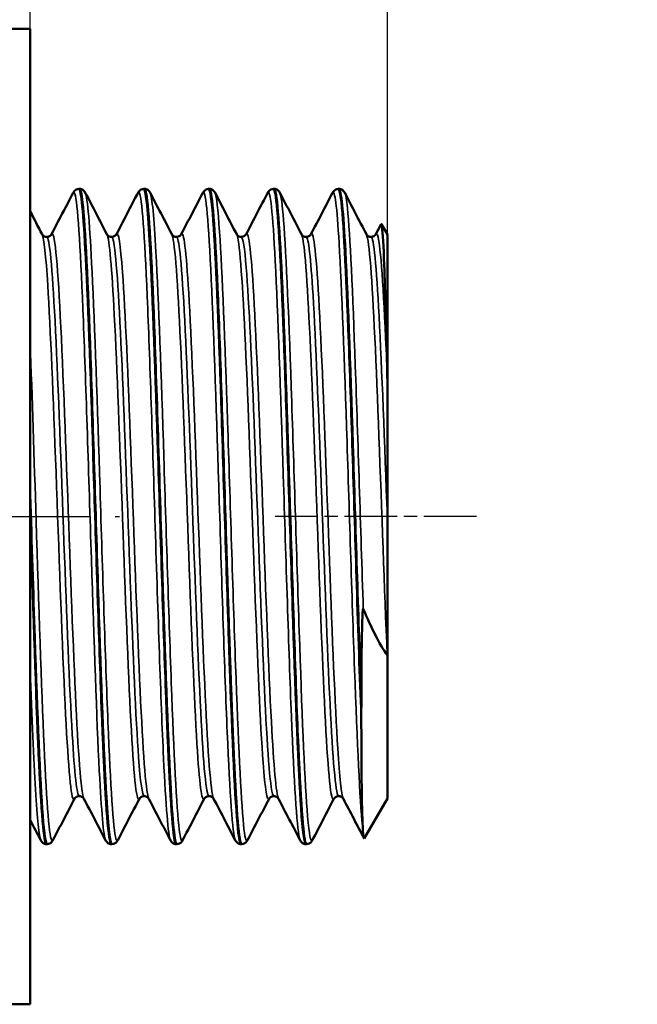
# Model space of a CAD drawing. Header units: millimetres. Extents: x -134 to 755, y -69 to 356.
# Tile 6 of 18: x 64 to 81, y 108 to 135. Entities that reach past the tile are written whole.
import ezdxf

# ---------------------------------------------------------------- set-up
doc = ezdxf.new("R2010")
doc.units = ezdxf.units.MM
doc.linetypes.add('CHAIN', pattern=[0.7087, 0.4724, -0.0591, 0.1181, -0.0591])
for name, color, linetype, lineweight in [('Видимые тонкие (ГОСТ)', 7, 'Continuous', 35), ('Видимый контур (ГОСТ)', 7, 'Continuous', 50), ('Осевая линия (ГОСТ)', 7, 'Continuous', 25), ('Размер (ГОСТ)', 7, 'Continuous', 25)]:
    doc.layers.add(name, color=color, linetype=linetype, lineweight=lineweight)
doc.styles.add('Обычный текст (ГОСТ)', font='GOST Common Italic.ttf')
doc.dimstyles.new('Обычный (ГОСТ)', dxfattribs={"dimtxt": 3.5, "dimasz": 3.5, "dimexe": 1, "dimexo": 0, "dimgap": 0.5, "dimtad": 1, "dimrnd": 1e-08, "dimtxsty": 'Обычный текст (ГОСТ)', "dimblk": 'Filled-1', "dimcen": 0.09, "dimdle": 15, "dimclrd": 256, "dimclre": 256, "dimclrt": 256, "dimazin": 2, "dimtfac": 0.714286, "dimtdec": 3, "dimtmove": 0, "dimatfit": 3, "dimfxl": 1, "dimtolj": 1, "dimlwd": 25, "dimlwe": 25, "dimarcsym": 0})

# ---------------------------------------------------------------- blocks, each defined once
blk = doc.blocks.new('Filled-1')
at = {"color": 0}
for p, q in [((0, 0), (-1, 0.1429)), ((-1, 0.1429), (-1, -0.1429)), ((-1, 0), (0, 0)), ((-1, -0.1429), (0, 0))]:
    blk.add_line(p, q, dxfattribs=at)
at = {"color": 0, "flags": 128}
blk.add_lwpolyline([(-1, -0.1429), (0, 0), (-1, 0.1429), (-1, -0.1429)], dxfattribs=at)
at = {"color": 0}
blk.add_solid([(-1, -0.1429), (0, 0), (-1, 0.1429), (-1, -0.1429)], dxfattribs=at)
blk = doc.blocks.new('*D11')
at = {"layer": 'Defpoints', "color": 0, "linetype": 'Continuous', "transparency": 16777216}
for p in [(64.263, 145.458), (64.263, 134.861), (74.263, 121.189)]:
    blk.add_point(p, dxfattribs=at)
at = {"layer": 'Размер (ГОСТ)', "linetype": 'Continuous', "lineweight": 25, "transparency": 16777216}
for p, q in [((64.263, 134.861), (64.263, 146.458)), ((74.263, 121.189), (74.263, 146.458)), ((60.763, 145.458), (57.263, 145.458)), ((64.263, 145.458), (67.763, 145.458)), ((70.763, 145.458), (67.763, 145.458)), ((74.263, 145.458), (70.763, 145.458)), ((77.763, 145.458), (81.263, 145.458))]:
    blk.add_line(p, q, dxfattribs=at)
at = {"layer": 'Размер (ГОСТ)', "linetype": 'Continuous', "lineweight": 25, "transparency": 16777216, "xscale": 3.5, "yscale": 3.5, "zscale": 3.5}
blk.add_blockref('Filled-1', (64.263, 145.458), dxfattribs=at)
at = {"layer": 'Размер (ГОСТ)', "linetype": 'Continuous', "lineweight": 25, "transparency": 16777216, "xscale": 3.5, "yscale": 3.5, "zscale": 3.5, "rotation": 180}
blk.add_blockref('Filled-1', (74.263, 145.458), dxfattribs=at)
at = {"layer": 'Размер (ГОСТ)', "linetype": 'Continuous', "lineweight": 25, "transparency": 16777216, "insert": (67.501, 149.458), "char_height": 3.5, "attachment_point": 1, "style": 'Обычный текст (ГОСТ)'}
blk.add_mtext('\\A1;10', dxfattribs=at)

msp = doc.modelspace()

# ---------------------------------------------------------------- linework, layer by layer
at = {"layer": 'Видимые тонкие (ГОСТ)'}
for points, knots in [([(70.0062, 112.1501), (70.0053, 112.1518), (70.0044, 112.1537), (70.0035, 112.1557), (69.9289, 112.3206), (69.8544, 113.4302), (69.7799, 115.1798), (69.7054, 116.9281), (69.6309, 119.2951), (69.5564, 121.6318), (69.482, 123.9668), (69.4076, 126.2446), (69.3332, 127.8414), (69.2588, 129.437), (69.1844, 130.3343), (69.11, 130.2877), (69.1061, 130.2852), (69.1021, 130.28), (69.0981, 130.2722)], [20.4814385, 20.4814385, 20.4814385, 20.4814385, 20.4908769, 20.4908769, 20.4908769, 21.2644691, 21.2644691, 21.2644691, 22.0374864, 22.0374864, 22.0374864, 22.8099529, 22.8099529, 22.8099529, 23.5818924, 23.5818924, 23.5818924, 23.6230312, 23.6230312, 23.6230312, 23.6230312]), ([(71.8223, 112.1511), (71.8148, 112.1648), (71.8074, 112.1877), (71.7999, 112.2201), (71.7258, 112.5416), (71.6517, 113.7895), (71.5775, 115.6245), (71.5013, 117.5107), (71.4251, 119.9958), (71.3489, 122.3693), (71.274, 124.7031), (71.1991, 126.9007), (71.1242, 128.3532), (71.0542, 129.7102), (70.9842, 130.4019), (70.9142, 130.2721)], [14.1982532, 14.1982532, 14.1982532, 14.1982532, 14.2757234, 14.2757234, 14.2757234, 15.0450545, 15.0450545, 15.0450545, 15.8358751, 15.8358751, 15.8358751, 16.6134343, 16.6134343, 16.6134343, 17.3398459, 17.3398459, 17.3398459, 17.3398459]), ([(73.581, 112.4375), (73.5067, 113.0366), (73.4324, 114.5422), (73.3581, 116.5433), (73.2839, 118.5438), (73.2096, 121.0166), (73.1353, 123.2873), (73.0611, 125.5573), (72.9868, 127.5993), (72.9126, 128.8566), (72.8519, 129.8856), (72.7911, 130.3794), (72.7303, 130.2697)], [8.1136712, 8.1136712, 8.1136712, 8.1136712, 8.8847016, 8.8847016, 8.8847016, 9.6554993, 9.6554993, 9.6554993, 10.42607, 10.42607, 10.42607, 11.0566605, 11.0566605, 11.0566605, 11.0566605]), ([(66.374, 112.1535), (66.3153, 112.2725), (66.2566, 112.9514), (66.198, 114.0958), (66.1238, 115.5418), (66.0497, 117.7146), (65.9756, 120.0231), (65.9007, 122.3535), (65.8259, 124.7954), (65.751, 126.673), (65.6764, 128.5443), (65.6019, 129.8334), (65.5273, 130.186), (65.5068, 130.2827), (65.4864, 130.3087), (65.4659, 130.2674)], [33.0478091, 33.0478091, 33.0478091, 33.0478091, 33.6567533, 33.6567533, 33.6567533, 34.4262596, 34.4262596, 34.4262596, 35.2030605, 35.2030605, 35.2030605, 35.9772192, 35.9772192, 35.9772192, 36.1894018, 36.1894018, 36.1894018, 36.1894018]), ([(66.7135, 112.154), (66.6966, 112.1198), (66.6797, 112.1318), (66.6628, 112.1923), (66.5885, 112.4584), (66.5142, 113.6591), (66.4399, 115.4663), (66.3656, 117.2715), (66.2914, 119.661), (66.2172, 121.9839), (66.143, 124.3042), (66.0689, 126.5315), (65.9948, 128.0601), (65.9317, 129.361), (65.8686, 130.1426), (65.8054, 130.2702)], [26.6424513, 26.6424513, 26.6424513, 26.6424513, 26.8177995, 26.8177995, 26.8177995, 27.589132, 27.589132, 27.589132, 28.3595386, 28.3595386, 28.3595386, 29.1291125, 29.1291125, 29.1291125, 29.784044, 29.784044, 29.784044, 29.784044]), ([(68.1901, 112.1516), (68.1255, 112.2815), (68.061, 113.0991), (67.9965, 114.4524), (67.9187, 116.0833), (67.8409, 118.4745), (67.7631, 120.9161), (67.6882, 123.267), (67.6133, 125.6351), (67.5385, 127.3644), (67.4637, 129.0907), (67.3889, 130.1603), (67.3142, 130.2781), (67.3035, 130.2949), (67.2928, 130.2922), (67.282, 130.2706)], [26.7646238, 26.7646238, 26.7646238, 26.7646238, 27.4345128, 27.4345128, 27.4345128, 28.2418129, 28.2418129, 28.2418129, 29.0190932, 29.0190932, 29.0190932, 29.7949699, 29.7949699, 29.7949699, 29.9062165, 29.9062165, 29.9062165, 29.9062165]), ([(68.5296, 112.1569), (68.5029, 112.1038), (68.4763, 112.1641), (68.4496, 112.3432), (68.3754, 112.8416), (68.3012, 114.2545), (68.2271, 116.1971), (68.1529, 118.1387), (68.0787, 120.5873), (68.0046, 122.8769), (67.9306, 125.1621), (67.8566, 127.2631), (67.7825, 128.6101), (67.7289, 129.5867), (67.6752, 130.1585), (67.6215, 130.267)], [20.359266, 20.359266, 20.359266, 20.359266, 20.6359071, 20.6359071, 20.6359071, 21.4059904, 21.4059904, 21.4059904, 22.1756634, 22.1756634, 22.1756634, 22.9438954, 22.9438954, 22.9438954, 23.5008586, 23.5008586, 23.5008586, 23.5008586]), ([(70.3457, 112.1584), (70.3089, 112.0878), (70.2722, 112.2316), (70.2354, 112.5953), (70.1608, 113.3334), (70.0862, 114.9684), (70.0116, 117.0506), (69.9371, 119.1313), (69.8626, 121.6344), (69.788, 123.8725), (69.7135, 126.109), (69.6391, 128.0551), (69.5646, 129.1771), (69.5223, 129.8145), (69.48, 130.1818), (69.4376, 130.2646)], [14.0760807, 14.0760807, 14.0760807, 14.0760807, 14.4576519, 14.4576519, 14.4576519, 15.2318657, 15.2318657, 15.2318657, 16.0054794, 16.0054794, 16.0054794, 16.7785173, 16.7785173, 16.7785173, 17.2176733, 17.2176733, 17.2176733, 17.2176733]), ([(72.1618, 112.1577), (72.1181, 112.0762), (72.0745, 112.298), (72.0308, 112.8222), (71.9567, 113.7121), (71.8825, 115.4634), (71.8084, 117.5998), (71.7343, 119.7357), (71.6601, 122.2323), (71.586, 124.411), (71.5097, 126.6531), (71.4334, 128.5303), (71.3572, 129.5047), (71.3227, 129.945), (71.2882, 130.1988), (71.2537, 130.2641)], [7.7928954, 7.7928954, 7.7928954, 7.7928954, 8.2461102, 8.2461102, 8.2461102, 9.0156409, 9.0156409, 9.0156409, 9.7849792, 9.7849792, 9.7849792, 10.5767162, 10.5767162, 10.5767162, 10.934488, 10.934488, 10.934488, 10.934488]), ([(73.5895, 118.6322), (73.5152, 120.8692), (73.4409, 123.361), (73.3666, 125.4273), (73.2924, 127.493), (73.2181, 129.11), (73.1438, 129.8371), (73.1192, 130.0785), (73.0945, 130.2209), (73.0698, 130.2661)], [2.853523, 2.853523, 2.853523, 2.853523, 3.6245624, 3.6245624, 3.6245624, 4.3953688, 4.3953688, 4.3953688, 4.6513027, 4.6513027, 4.6513027, 4.6513027]), ([(69.3988, 113.3143), (69.3972, 113.3175), (69.3955, 113.3211), (69.3938, 113.3251), (69.3168, 113.5094), (69.2398, 114.5734), (69.1629, 116.207), (69.0859, 117.8396), (69.009, 120.0196), (68.9321, 122.1128), (68.8552, 124.2046), (68.7783, 126.1823), (68.7014, 127.4712), (68.6312, 128.6484), (68.561, 129.237), (68.4908, 129.1075)], [20.4903755, 20.4903755, 20.4903755, 20.4903755, 20.5078768, 20.5078768, 20.5078768, 21.3068452, 21.3068452, 21.3068452, 22.1052683, 22.1052683, 22.1052683, 22.9031723, 22.9031723, 22.9031723, 23.6319681, 23.6319681, 23.6319681, 23.6319681]), ([(65.5047, 113.3178), (65.4887, 113.2852), (65.4726, 113.2894), (65.4565, 113.3319), (65.3796, 113.5356), (65.3027, 114.616), (65.2258, 116.2592), (65.1456, 117.9738), (65.0653, 120.2782), (64.9851, 122.4488), (64.908, 124.5356), (64.8308, 126.4696), (64.7537, 127.6855), (64.7014, 128.5103), (64.649, 128.9974), (64.5967, 129.1023)], [32.9166997, 32.9166997, 32.9166997, 32.9166997, 33.0835575, 33.0835575, 33.0835575, 33.8816946, 33.8816946, 33.8816946, 34.7144861, 34.7144861, 34.7144861, 35.5151187, 35.5151187, 35.5151187, 36.0582923, 36.0582923, 36.0582923, 36.0582923]), ([(65.6357, 113.3888), (65.5704, 113.3955), (65.5052, 114.0066), (65.4399, 115.1135), (65.3628, 116.4216), (65.2857, 118.4046), (65.2086, 120.4829), (65.1298, 122.607), (65.051, 124.8011), (64.9722, 126.3983), (64.8949, 127.9658), (64.8175, 128.9378), (64.7402, 129.0286), (64.736, 129.0335), (64.7318, 129.0359), (64.7276, 129.0356)], [32.9867229, 32.9867229, 32.9867229, 32.9867229, 33.6639811, 33.6639811, 33.6639811, 34.4642995, 34.4642995, 34.4642995, 35.2822096, 35.2822096, 35.2822096, 36.0848984, 36.0848984, 36.0848984, 36.1283155, 36.1283155, 36.1283155, 36.1283155]), ([(65.7666, 113.3211), (65.7404, 113.3692), (65.7141, 113.5136), (65.6878, 113.7557), (65.6107, 114.4659), (65.5335, 116.0073), (65.4564, 117.9294), (65.3795, 119.8461), (65.3026, 122.1159), (65.2257, 124.079), (65.1455, 126.1271), (65.0653, 127.8101), (64.985, 128.5994), (64.9429, 129.014), (64.9007, 129.1797), (64.8586, 129.1001)], [33.0567461, 33.0567461, 33.0567461, 33.0567461, 33.3296388, 33.3296388, 33.3296388, 34.13006, 34.13006, 34.13006, 34.9281963, 34.9281963, 34.9281963, 35.7609021, 35.7609021, 35.7609021, 36.1983387, 36.1983387, 36.1983387, 36.1983387]), ([(67.3208, 113.3144), (67.3178, 113.3085), (67.3147, 113.3039), (67.3117, 113.3007), (67.2345, 113.2195), (67.1572, 114.0284), (67.08, 115.4904), (67.0029, 116.95), (66.9258, 119.041), (66.8487, 121.1527), (66.7717, 123.2612), (66.6947, 125.3624), (66.6178, 126.844), (66.5494, 128.1589), (66.4811, 128.9705), (66.4128, 129.1071)], [26.6335144, 26.6335144, 26.6335144, 26.6335144, 26.6651508, 26.6651508, 26.6651508, 27.4666847, 27.4666847, 27.4666847, 28.2669315, 28.2669315, 28.2669315, 29.0659986, 29.0659986, 29.0659986, 29.775107, 29.775107, 29.775107, 29.775107]), ([(67.4518, 113.3933), (67.4003, 113.3976), (67.3489, 113.7671), (67.2974, 114.476), (67.22, 115.5431), (67.1426, 117.3648), (67.0651, 119.4046), (66.9878, 121.4412), (66.9105, 123.6678), (66.8332, 125.4305), (66.756, 127.1907), (66.6787, 128.4649), (66.6015, 128.8801), (66.5823, 128.9837), (66.563, 129.0334), (66.5437, 129.0314)], [26.7035376, 26.7035376, 26.7035376, 26.7035376, 27.2375495, 27.2375495, 27.2375495, 28.0413402, 28.0413402, 28.0413402, 28.843843, 28.843843, 28.843843, 29.6451663, 29.6451663, 29.6451663, 29.8451302, 29.8451302, 29.8451302, 29.8451302]), ([(67.5827, 113.3169), (67.5697, 113.3404), (67.5567, 113.3883), (67.5437, 113.461), (67.4663, 113.8928), (67.3889, 115.1964), (67.3116, 116.9886), (67.2344, 118.7777), (67.1571, 121.0296), (67.0799, 123.0846), (67.0028, 125.1364), (66.9257, 126.9645), (66.8486, 128.0351), (66.7906, 128.84), (66.7327, 129.2086), (66.6747, 129.1038)], [26.7735608, 26.7735608, 26.7735608, 26.7735608, 26.9087784, 26.9087784, 26.9087784, 27.7117079, 27.7117079, 27.7117079, 28.5132411, 28.5132411, 28.5132411, 29.3134873, 29.3134873, 29.3134873, 29.9151534, 29.9151534, 29.9151534, 29.9151534]), ([(69.1369, 113.3155), (69.0687, 113.1907), (69.0004, 113.7399), (68.9322, 114.8536), (68.8553, 116.1082), (68.7784, 118.0628), (68.7016, 120.1492), (68.6247, 122.2344), (68.5479, 124.4242), (68.4711, 126.0828), (68.3943, 127.7405), (68.3175, 128.8461), (68.2407, 129.079), (68.2368, 129.091), (68.2328, 129.1007), (68.2289, 129.108)], [20.350329, 20.350329, 20.350329, 20.350329, 21.0586821, 21.0586821, 21.0586821, 21.8565864, 21.8565864, 21.8565864, 22.6539976, 22.6539976, 22.6539976, 23.4509417, 23.4509417, 23.4509417, 23.4919217, 23.4919217, 23.4919217, 23.4919217]), ([(69.2679, 113.3949), (69.2295, 113.3948), (69.1911, 113.5961), (69.1528, 113.999), (69.0756, 114.809), (68.9985, 116.423), (68.9213, 118.3688), (68.8442, 120.3133), (68.7671, 122.5635), (68.69, 124.462), (68.613, 126.3593), (68.5359, 127.8803), (68.4589, 128.5811), (68.4259, 128.8814), (68.3929, 129.0294), (68.3598, 129.0281)], [20.4203522, 20.4203522, 20.4203522, 20.4203522, 20.8186376, 20.8186376, 20.8186376, 21.6193676, 21.6193676, 21.6193676, 22.4195766, 22.4195766, 22.4195766, 23.2192911, 23.2192911, 23.2192911, 23.5619449, 23.5619449, 23.5619449, 23.5619449]), ([(70.953, 113.3195), (70.8964, 113.217), (70.8399, 113.5643), (70.7833, 114.3309), (70.7059, 115.3787), (70.6286, 117.1957), (70.5512, 119.2479), (70.4739, 121.2984), (70.3967, 123.5562), (70.3194, 125.359), (70.2422, 127.1603), (70.165, 128.4833), (70.0877, 128.9405), (70.0735, 129.0249), (70.0592, 129.0796), (70.045, 129.1053)], [14.0671437, 14.0671437, 14.0671437, 14.0671437, 14.6545355, 14.6545355, 14.6545355, 15.4573371, 15.4573371, 15.4573371, 16.2594319, 16.2594319, 16.2594319, 17.0608475, 17.0608475, 17.0608475, 17.2087364, 17.2087364, 17.2087364, 17.2087364]), ([(71.084, 113.3929), (71.0596, 113.3906), (71.0351, 113.4709), (71.0107, 113.637), (70.933, 114.1645), (70.8554, 115.5497), (70.7777, 117.3828), (70.7002, 119.2142), (70.6226, 121.4678), (70.545, 123.4777), (70.4675, 125.4859), (70.39, 127.2237), (70.3125, 128.1786), (70.267, 128.7395), (70.2215, 129.0259), (70.1759, 129.0281)], [14.1371669, 14.1371669, 14.1371669, 14.1371669, 14.3908323, 14.3908323, 14.3908323, 15.1966978, 15.1966978, 15.1966978, 16.0018252, 16.0018252, 16.0018252, 16.8062424, 16.8062424, 16.8062424, 17.2787596, 17.2787596, 17.2787596, 17.2787596]), ([(71.2149, 113.3162), (71.1484, 113.4501), (71.0819, 114.2198), (71.0154, 115.4755), (70.938, 116.9369), (70.8606, 119.0368), (70.7831, 121.1571), (70.7058, 123.2755), (70.6284, 125.3858), (70.5511, 126.8679), (70.4738, 128.3486), (70.3965, 129.1825), (70.3193, 129.1248), (70.3151, 129.1217), (70.311, 129.1161), (70.3069, 129.108)], [14.2071901, 14.2071901, 14.2071901, 14.2071901, 14.8975888, 14.8975888, 14.8975888, 15.7011244, 15.7011244, 15.7011244, 16.5039256, 16.5039256, 16.5039256, 17.3060201, 17.3060201, 17.3060201, 17.3487828, 17.3487828, 17.3487828, 17.3487828]), ([(72.7691, 113.3224), (72.7277, 113.2439), (72.6863, 113.4027), (72.6448, 113.8027), (72.568, 114.5437), (72.4912, 116.103), (72.4145, 118.0285), (72.3377, 119.9534), (72.261, 122.2192), (72.1842, 124.1692), (72.1075, 126.1187), (72.0307, 127.7273), (71.954, 128.5291), (71.923, 128.8526), (71.8921, 129.0424), (71.8611, 129.0996)], [7.7839584, 7.7839584, 7.7839584, 7.7839584, 8.2141145, 8.2141145, 8.2141145, 9.0110247, 9.0110247, 9.0110247, 9.807712, 9.807712, 9.807712, 10.6041827, 10.6041827, 10.6041827, 10.9255511, 10.9255511, 10.9255511, 10.9255511]), ([(72.9001, 113.3878), (72.8917, 113.3871), (72.8834, 113.3964), (72.875, 113.4161), (72.798, 113.5969), (72.7209, 114.6484), (72.6439, 116.2638), (72.5669, 117.8788), (72.4899, 120.0362), (72.4129, 122.1071), (72.3359, 124.1774), (72.2589, 126.134), (72.182, 127.4069), (72.1187, 128.4536), (72.0553, 129.0266), (71.992, 129.0333)], [7.8539816, 7.8539816, 7.8539816, 7.8539816, 7.940812, 7.940812, 7.940812, 8.7402779, 8.7402779, 8.7402779, 9.539513, 9.539513, 9.539513, 10.3385238, 10.3385238, 10.3385238, 10.9955743, 10.9955743, 10.9955743, 10.9955743]), ([(73.031, 113.3204), (72.9791, 113.4246), (72.9271, 113.9056), (72.8751, 114.7208), (72.7983, 115.9251), (72.7215, 117.8431), (72.6447, 119.9183), (72.5679, 121.993), (72.4911, 124.1978), (72.4143, 125.8934), (72.3376, 127.5886), (72.2608, 128.7529), (72.1841, 129.0489), (72.1637, 129.1274), (72.1434, 129.1445), (72.123, 129.1035)], [7.9240048, 7.9240048, 7.9240048, 7.9240048, 8.4635799, 8.4635799, 8.4635799, 9.2607194, 9.2607194, 9.2607194, 10.0576295, 10.0576295, 10.0576295, 10.8543166, 10.8543166, 10.8543166, 11.0655975, 11.0655975, 11.0655975, 11.0655975]), ([(74.2592, 117.3285), (74.1822, 119.1651), (74.1053, 121.4229), (74.0283, 123.4448), (73.9514, 125.466), (73.8745, 127.2248), (73.7975, 128.2096), (73.7574, 128.7232), (73.7173, 129.0228), (73.6772, 129.1001)], [2.6289582, 2.6289582, 2.6289582, 2.6289582, 3.42761, 3.42761, 3.42761, 4.2259935, 4.2259935, 4.2259935, 4.6423658, 4.6423658, 4.6423658, 4.6423658]), ([(74.263, 121.1895), (74.1858, 123.2786), (74.1086, 125.3563), (74.0315, 126.8146), (73.957, 128.2211), (73.8826, 129.0333), (73.8081, 129.0359)], [3.1388071, 3.1388071, 3.1388071, 3.1388071, 3.9397943, 3.9397943, 3.9397943, 4.712389, 4.712389, 4.712389, 4.712389]), ([(74.259, 125.2404), (74.1821, 127.0545), (74.1051, 128.407), (74.0282, 128.9043), (73.9985, 129.0961), (73.9688, 129.1597), (73.9391, 129.101)], [3.6755641, 3.6755641, 3.6755641, 3.6755641, 4.4742158, 4.4742158, 4.4742158, 4.7824122, 4.7824122, 4.7824122, 4.7824122]), ([(64.8974, 112.151), (64.8903, 112.1368), (64.8832, 112.131), (64.8762, 112.1338), (64.8018, 112.1628), (64.7275, 113.1343), (64.6531, 114.7829), (64.5785, 116.4388), (64.5038, 118.7588), (64.4291, 121.1037), (64.3738, 122.8433), (64.3184, 124.5858), (64.263, 126.0569)], [32.9256366, 32.9256366, 32.9256366, 32.9256366, 32.9991322, 32.9991322, 32.9991322, 33.7706981, 33.7706981, 33.7706981, 34.5456686, 34.5456686, 34.5456686, 35.1205654, 35.1205654, 35.1205654, 35.1205654]), ([(64.5579, 112.1568), (64.5088, 112.255), (64.4597, 112.7383), (64.4106, 113.5708), (64.3614, 114.4058), (64.3122, 115.5792), (64.263, 116.9437)], [39.3309944, 39.3309944, 39.3309944, 39.3309944, 39.8404094, 39.8404094, 39.8404094, 40.3513147, 40.3513147, 40.3513147, 40.3513147])]:
    msp.add_open_spline(points, degree=3, knots=knots, dxfattribs=at)
at = {"layer": 'Видимый контур (ГОСТ)'}
for p, q in [((54.263, 134.8613), (64.263, 134.8613)), ((64.263, 107.5613), (64.263, 134.8613)), ((65.6272, 130.381), (65.6442, 130.381)), ((67.4433, 130.381), (67.4603, 130.381)), ((69.2594, 130.381), (69.2764, 130.381)), ((71.0755, 130.381), (71.0925, 130.381)), ((72.8916, 130.381), (72.9086, 130.381)), ((73.9391, 129.1083), (74.0858, 129.3895)), ((74.263, 129.1029), (74.0969, 129.3905)), ((74.263, 125.0576), (74.263, 129.1029)), ((74.263, 125.0576), (74.263, 121.1895)), ((74.263, 121.1895), (74.263, 117.3273)), ((74.263, 113.3197), (74.263, 117.3273)), ((74.263, 113.3197), (73.6186, 112.2037)), ((64.7192, 112.0415), (64.7361, 112.0415)), ((66.5353, 112.0415), (66.5522, 112.0415)), ((68.3514, 112.0415), (68.3683, 112.0415)), ((70.1675, 112.0415), (70.1844, 112.0415)), ((71.9836, 112.0415), (72.0005, 112.0415)), ((61.6212, 107.5613), (64.263, 107.5613))]:
    msp.add_line(p, q, dxfattribs=at)
for points, knots in [([(65.4659, 130.2725), (65.4743, 130.2886), (65.4849, 130.3072), (65.5188, 130.34), (65.534, 130.352), (65.5743, 130.3722), (65.6001, 130.3799), (65.6268, 130.381)], [0, 0, 0, 0, 0.02826109, 0.02826109, 0.042952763, 0.042952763, 0.058170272, 0.058170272, 0.058170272, 0.058170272]), ([(65.6268, 130.3792), (65.6904, 130.3757), (65.754, 129.6973), (65.8176, 128.4617), (65.8916, 127.0254), (65.9655, 124.8523), (66.0395, 122.5306), (66.1134, 120.2094), (66.1874, 117.7659), (66.2613, 115.861), (66.3371, 113.909), (66.4128, 112.5471), (66.4886, 112.1608), (66.5041, 112.0814), (66.5197, 112.0434), (66.5353, 112.0452)], [-36.1297192, -36.1297192, -36.1297192, -36.1297192, -35.4694494, -35.4694494, -35.4694494, -34.7018916, -34.7018916, -34.7018916, -33.9345239, -33.9345239, -33.9345239, -33.1481623, -33.1481623, -33.1481623, -32.9867229, -32.9867229, -32.9867229, -32.9867229]), ([(66.5526, 112.0472), (66.5002, 112.0501), (66.4478, 112.4999), (66.3954, 113.3584), (66.3214, 114.571), (66.2474, 116.5851), (66.1733, 118.8546), (66.0994, 121.1217), (66.0254, 123.6181), (65.9515, 125.6683), (65.8769, 127.7373), (65.8022, 129.3276), (65.7276, 130.0016), (65.6998, 130.2528), (65.672, 130.3757), (65.6442, 130.3737)], [26.7021338, 26.7021338, 26.7021338, 26.7021338, 27.2461079, 27.2461079, 27.2461079, 28.0144106, 28.0144106, 28.0144106, 28.781903, 28.781903, 28.781903, 29.5564561, 29.5564561, 29.5564561, 29.8451302, 29.8451302, 29.8451302, 29.8451302]), ([(65.6446, 130.381), (65.6812, 130.3794), (65.7154, 130.3654), (65.7604, 130.3348), (65.7743, 130.3192), (65.7938, 130.2935), (65.8002, 130.2826), (65.8054, 130.2725)], [0, 0, 0, 0, 0.020868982, 0.020868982, 0.040378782, 0.040378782, 0.0581412, 0.0581412, 0.0581412, 0.0581412]), ([(67.282, 130.2725), (67.2904, 130.2886), (67.301, 130.3072), (67.3349, 130.34), (67.3501, 130.352), (67.3904, 130.3722), (67.4162, 130.3799), (67.4429, 130.381)], [0, 0, 0, 0, 0.02826109, 0.02826109, 0.042952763, 0.042952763, 0.058170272, 0.058170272, 0.058170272, 0.058170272]), ([(67.4429, 130.376), (67.4977, 130.3725), (67.5525, 129.8784), (67.6073, 128.9438), (67.6817, 127.6753), (67.7561, 125.6097), (67.8305, 123.3123), (67.9048, 121.0168), (67.9792, 118.5161), (68.0535, 116.4938), (68.1278, 114.473), (68.2021, 112.9529), (68.2764, 112.3484), (68.3014, 112.145), (68.3264, 112.046), (68.3514, 112.0481)], [-29.8465339, -29.8465339, -29.8465339, -29.8465339, -29.2776674, -29.2776674, -29.2776674, -28.5055165, -28.5055165, -28.5055165, -27.7339579, -27.7339579, -27.7339579, -26.9629675, -26.9629675, -26.9629675, -26.7035376, -26.7035376, -26.7035376, -26.7035376]), ([(68.3687, 112.0444), (68.3084, 112.0484), (68.248, 112.6554), (68.1876, 113.7768), (68.1136, 115.1504), (68.0397, 117.2802), (67.9657, 119.5897), (67.8886, 121.9984), (67.8114, 124.573), (67.7343, 126.5606), (67.6596, 128.485), (67.5849, 129.8372), (67.5102, 130.2445), (67.4936, 130.3353), (67.4769, 130.3789), (67.4603, 130.377)], [20.4189485, 20.4189485, 20.4189485, 20.4189485, 21.0456992, 21.0456992, 21.0456992, 21.813373, 21.813373, 21.813373, 22.6140198, 22.6140198, 22.6140198, 23.3891668, 23.3891668, 23.3891668, 23.5619449, 23.5619449, 23.5619449, 23.5619449]), ([(67.4607, 130.381), (67.4973, 130.3794), (67.5315, 130.3654), (67.5765, 130.3348), (67.5904, 130.3192), (67.6099, 130.2935), (67.6163, 130.2826), (67.6215, 130.2725)], [0, 0, 0, 0, 0.020868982, 0.020868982, 0.040378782, 0.040378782, 0.0581412, 0.0581412, 0.0581412, 0.0581412]), ([(69.0981, 130.2725), (69.1065, 130.2886), (69.1171, 130.3072), (69.151, 130.34), (69.1662, 130.352), (69.2065, 130.3722), (69.2323, 130.3799), (69.259, 130.381)], [0, 0, 0, 0, 0.02826109, 0.02826109, 0.042952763, 0.042952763, 0.058170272, 0.058170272, 0.058170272, 0.058170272]), ([(69.259, 130.3732), (69.3021, 130.3731), (69.3453, 130.0736), (69.3884, 129.4831), (69.4624, 128.4699), (69.5364, 126.6114), (69.6104, 124.4113), (69.6844, 122.2124), (69.7583, 119.697), (69.8323, 117.5461), (69.9094, 115.3031), (69.9865, 113.4861), (70.0637, 112.6262), (70.0983, 112.2406), (70.1329, 112.0492), (70.1675, 112.05)], [-23.5633486, -23.5633486, -23.5633486, -23.5633486, -23.1157077, -23.1157077, -23.1157077, -22.3476303, -22.3476303, -22.3476303, -21.5799572, -21.5799572, -21.5799572, -20.7793944, -20.7793944, -20.7793944, -20.4203522, -20.4203522, -20.4203522, -20.4203522]), ([(70.1848, 112.0416), (70.1124, 112.0404), (70.0399, 112.9379), (69.9675, 114.5059), (69.8931, 116.1145), (69.8188, 118.4103), (69.7445, 120.7658), (69.6702, 123.1197), (69.5959, 125.5062), (69.5216, 127.2742), (69.4474, 129.0409), (69.3731, 130.1698), (69.2989, 130.3532), (69.2914, 130.3718), (69.2839, 130.3806), (69.2764, 130.38)], [14.1357632, 14.1357632, 14.1357632, 14.1357632, 14.887806, 14.887806, 14.887806, 15.6593656, 15.6593656, 15.6593656, 16.430357, 16.430357, 16.430357, 17.200804, 17.200804, 17.200804, 17.2787596, 17.2787596, 17.2787596, 17.2787596]), ([(69.2768, 130.381), (69.3134, 130.3794), (69.3476, 130.3654), (69.3926, 130.3348), (69.4065, 130.3192), (69.426, 130.2935), (69.4324, 130.2826), (69.4376, 130.2725)], [0, 0, 0, 0, 0.020868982, 0.020868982, 0.040378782, 0.040378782, 0.0581412, 0.0581412, 0.0581412, 0.0581412]), ([(70.9142, 130.2725), (70.9226, 130.2886), (70.9332, 130.3072), (70.9671, 130.34), (70.9823, 130.352), (71.0226, 130.3722), (71.0484, 130.3799), (71.0751, 130.381)], [0, 0, 0, 0, 0.02826109, 0.02826109, 0.042952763, 0.042952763, 0.058170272, 0.058170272, 0.058170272, 0.058170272]), ([(71.0751, 130.3728), (71.1101, 130.3749), (71.1452, 130.1799), (71.1802, 129.786), (71.2543, 128.9528), (71.3284, 127.2395), (71.4025, 125.1117), (71.4766, 122.9864), (71.5506, 120.4715), (71.6246, 118.249), (71.6986, 116.0289), (71.7725, 114.1255), (71.8464, 113.054), (71.8921, 112.3917), (71.9379, 112.0521), (71.9836, 112.0492)], [-17.2801633, -17.2801633, -17.2801633, -17.2801633, -16.9165217, -16.9165217, -16.9165217, -16.1473179, -16.1473179, -16.1473179, -15.3790165, -15.3790165, -15.3790165, -14.6115253, -14.6115253, -14.6115253, -14.1371669, -14.1371669, -14.1371669, -14.1371669]), ([(72.0009, 112.0424), (71.9941, 112.0416), (71.9872, 112.0487), (71.9803, 112.0639), (71.9064, 112.2276), (71.8324, 113.3301), (71.7585, 115.0731), (71.6846, 116.8156), (71.6106, 119.1785), (71.5367, 121.5227), (71.4609, 123.9251), (71.3852, 126.2789), (71.3094, 127.9181), (71.2371, 129.4823), (71.1648, 130.3785), (71.0925, 130.3809)], [7.8525779, 7.8525779, 7.8525779, 7.8525779, 7.9238216, 7.9238216, 7.9238216, 8.6913798, 8.6913798, 8.6913798, 9.4587477, 9.4587477, 9.4587477, 10.2451532, 10.2451532, 10.2451532, 10.9955743, 10.9955743, 10.9955743, 10.9955743]), ([(71.0929, 130.381), (71.1295, 130.3794), (71.1637, 130.3654), (71.2087, 130.3348), (71.2226, 130.3192), (71.2421, 130.2935), (71.2485, 130.2826), (71.2537, 130.2725)], [0, 0, 0, 0, 0.020868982, 0.020868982, 0.040378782, 0.040378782, 0.0581412, 0.0581412, 0.0581412, 0.0581412]), ([(72.7303, 130.2725), (72.7387, 130.2886), (72.7493, 130.3072), (72.7832, 130.34), (72.7984, 130.352), (72.8387, 130.3722), (72.8645, 130.3799), (72.8912, 130.381)], [0, 0, 0, 0, 0.02826109, 0.02826109, 0.042952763, 0.042952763, 0.058170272, 0.058170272, 0.058170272, 0.058170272]), ([(72.8912, 130.3748), (72.9146, 130.3781), (72.938, 130.2924), (72.9615, 130.1146), (73.0355, 129.5521), (73.1096, 128.0746), (73.1837, 126.0835), (73.258, 124.0862), (73.3323, 121.5947), (73.4067, 119.2894), (73.4493, 117.9664), (73.492, 116.708), (73.5346, 115.634)], [-10.996978, -10.996978, -10.996978, -10.996978, -10.7538985, -10.7538985, -10.7538985, -9.9849547, -9.9849547, -9.9849547, -9.2136277, -9.2136277, -9.2136277, -8.7709528, -8.7709528, -8.7709528, -8.7709528]), ([(73.535, 116.0603), (73.4609, 118.005), (73.3868, 120.4701), (73.3127, 122.7858), (73.2387, 125.1009), (73.1646, 127.2405), (73.0905, 128.6239), (73.0299, 129.7564), (72.9692, 130.3715), (72.9086, 130.3782)], [2.5451093, 2.5451093, 2.5451093, 2.5451093, 3.3141591, 3.3141591, 3.3141591, 4.0829784, 4.0829784, 4.0829784, 4.712389, 4.712389, 4.712389, 4.712389]), ([(72.909, 130.381), (72.9456, 130.3794), (72.9798, 130.3654), (73.0248, 130.3348), (73.0387, 130.3192), (73.0582, 130.2935), (73.0646, 130.2826), (73.0698, 130.2725)], [0, 0, 0, 0, 0.020868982, 0.020868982, 0.040378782, 0.040378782, 0.0581412, 0.0581412, 0.0581412, 0.0581412]), ([(74.259, 125.2404), (74.2453, 125.8546), (74.2317, 126.4213), (74.2041, 127.4395), (74.1902, 127.8842), (74.1559, 128.7892), (74.1356, 129.1466), (74.1054, 129.3798), (74.0956, 129.4082), (74.0858, 129.3895)], [-3.78591143, -3.78591143, -3.78591143, -3.78591143, -3.57515948, -3.57515948, -3.36096881, -3.36096881, -3.04444791, -3.04444791, -2.89105709, -2.89105709, -2.89105709, -2.89105709]), ([(64.5967, 129.1083), (64.5988, 129.1044), (64.6031, 129.0945), (64.629, 129.0698), (64.642, 129.0596), (64.6786, 129.0423), (64.703, 129.036), (64.7276, 129.036)], [0, 0, 0, 0, 0.028072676, 0.028072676, 0.042824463, 0.042824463, 0.058122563, 0.058122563, 0.058122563, 0.058122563]), ([(64.7276, 129.036), (64.7633, 129.036), (64.7971, 129.0498), (64.8346, 129.0758), (64.8441, 129.087), (64.855, 129.1015), (64.8573, 129.1059), (64.8586, 129.1083)], [0, 0, 0, 0, 0.02209726, 0.02209726, 0.041031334, 0.041031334, 0.058097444, 0.058097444, 0.058097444, 0.058097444]), ([(66.4128, 129.1083), (66.4149, 129.1044), (66.4192, 129.0945), (66.4451, 129.0698), (66.4581, 129.0596), (66.4947, 129.0423), (66.5191, 129.036), (66.5437, 129.036)], [0, 0, 0, 0, 0.028072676, 0.028072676, 0.042824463, 0.042824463, 0.058122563, 0.058122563, 0.058122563, 0.058122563]), ([(66.5437, 129.036), (66.5794, 129.036), (66.6132, 129.0498), (66.6507, 129.0758), (66.6602, 129.087), (66.6711, 129.1015), (66.6734, 129.1059), (66.6747, 129.1083)], [0, 0, 0, 0, 0.02209726, 0.02209726, 0.041031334, 0.041031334, 0.058097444, 0.058097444, 0.058097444, 0.058097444]), ([(68.2289, 129.1083), (68.231, 129.1044), (68.2353, 129.0945), (68.2612, 129.0698), (68.2742, 129.0596), (68.3108, 129.0423), (68.3352, 129.036), (68.3598, 129.036)], [0, 0, 0, 0, 0.028072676, 0.028072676, 0.042824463, 0.042824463, 0.058122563, 0.058122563, 0.058122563, 0.058122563]), ([(68.3598, 129.036), (68.3955, 129.036), (68.4293, 129.0498), (68.4668, 129.0758), (68.4763, 129.087), (68.4872, 129.1015), (68.4895, 129.1059), (68.4908, 129.1083)], [0, 0, 0, 0, 0.02209726, 0.02209726, 0.041031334, 0.041031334, 0.058097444, 0.058097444, 0.058097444, 0.058097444]), ([(70.045, 129.1083), (70.0471, 129.1044), (70.0514, 129.0945), (70.0773, 129.0698), (70.0903, 129.0596), (70.1269, 129.0423), (70.1513, 129.036), (70.1759, 129.036)], [0, 0, 0, 0, 0.028072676, 0.028072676, 0.042824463, 0.042824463, 0.058122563, 0.058122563, 0.058122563, 0.058122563]), ([(70.1759, 129.036), (70.2116, 129.036), (70.2454, 129.0498), (70.2829, 129.0758), (70.2924, 129.087), (70.3033, 129.1015), (70.3056, 129.1059), (70.3069, 129.1083)], [0, 0, 0, 0, 0.02209726, 0.02209726, 0.041031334, 0.041031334, 0.058097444, 0.058097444, 0.058097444, 0.058097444]), ([(71.8611, 129.1083), (71.8632, 129.1044), (71.8675, 129.0945), (71.8934, 129.0698), (71.9064, 129.0596), (71.943, 129.0423), (71.9674, 129.036), (71.992, 129.036)], [0, 0, 0, 0, 0.028072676, 0.028072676, 0.042824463, 0.042824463, 0.058122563, 0.058122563, 0.058122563, 0.058122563]), ([(71.992, 129.036), (72.0277, 129.036), (72.0615, 129.0498), (72.099, 129.0758), (72.1085, 129.087), (72.1194, 129.1015), (72.1217, 129.1059), (72.123, 129.1083)], [0, 0, 0, 0, 0.02209726, 0.02209726, 0.041031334, 0.041031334, 0.058097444, 0.058097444, 0.058097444, 0.058097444]), ([(73.6772, 129.1083), (73.6793, 129.1044), (73.6836, 129.0945), (73.7095, 129.0698), (73.7225, 129.0596), (73.7591, 129.0423), (73.7835, 129.036), (73.8081, 129.036)], [0, 0, 0, 0, 0.028072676, 0.028072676, 0.042824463, 0.042824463, 0.058122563, 0.058122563, 0.058122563, 0.058122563]), ([(73.8081, 129.036), (73.8438, 129.036), (73.8776, 129.0498), (73.9151, 129.0758), (73.9246, 129.087), (73.9355, 129.1015), (73.9378, 129.1059), (73.9391, 129.1083)], [0, 0, 0, 0, 0.02209726, 0.02209726, 0.041031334, 0.041031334, 0.058097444, 0.058097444, 0.058097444, 0.058097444]), ([(64.7365, 112.0496), (64.6958, 112.049), (64.655, 112.3156), (64.6142, 112.8451), (64.5399, 113.8103), (64.4656, 115.6383), (64.3913, 117.8298), (64.3485, 119.091), (64.3057, 120.4641), (64.263, 121.8179)], [32.9853192, 32.9853192, 32.9853192, 32.9853192, 33.408502, 33.408502, 33.408502, 34.1798435, 34.1798435, 34.1798435, 34.6237212, 34.6237212, 34.6237212, 34.6237212]), ([(64.263, 121.2796), (64.3371, 118.929), (64.4112, 116.5847), (64.4853, 114.8834), (64.5593, 113.1827), (64.6334, 112.1439), (64.7075, 112.049), (64.7114, 112.044), (64.7153, 112.0416), (64.7192, 112.0418)], [-40.8481589, -40.8481589, -40.8481589, -40.8481589, -40.0791096, -40.0791096, -40.0791096, -39.3102906, -39.3102906, -39.3102906, -39.2699082, -39.2699082, -39.2699082, -39.2699082]), ([(73.535, 116.0603), (73.536, 116.55), (73.5383, 117.0757), (73.5518, 118.0411), (73.5604, 118.3757), (73.5727, 118.5556), (73.5754, 118.5904), (73.5798, 118.6184), (73.5808, 118.624), (73.5824, 118.6299), (73.583, 118.6316), (73.5839, 118.6337), (73.5843, 118.6344), (73.585, 118.6353), (73.5853, 118.6356), (73.5859, 118.636), (73.5863, 118.6361), (73.587, 118.6359), (73.5875, 118.6356), (73.5885, 118.6344), (73.589, 118.6333), (73.5895, 118.6322)], [-0.096825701, -0.096825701, -0.096825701, -0.096825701, -0.047676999, -0.047676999, -0.009283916, -0.009283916, -0.003326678, -0.003326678, -0.001946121, -0.001946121, -0.001444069, -0.001444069, -0.001185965, -0.001185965, -0.000994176, -0.000994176, -0.000792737, -0.000792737, -0.000502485, -0.000502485, 0, 0, 0, 0]), ([(73.5895, 118.6322), (73.6985, 118.3663), (73.81, 118.1204), (74.0334, 117.6854), (74.1448, 117.4947), (74.2592, 117.3285)], [-0.23330223, -0.23330223, -0.23330223, -0.23330223, -0.1138228, -0.1138228, 0, 0, 0, 0]), ([(74.2592, 117.3285), (74.2595, 117.3279), (74.2599, 117.3275), (74.2607, 117.3269), (74.2611, 117.3267), (74.2619, 117.3267), (74.2623, 117.3268), (74.2628, 117.3272), (74.2629, 117.3273), (74.263, 117.3273)], [-0.4364539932, -0.4364539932, -0.4364539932, -0.4364539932, -0.4331513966, -0.4331513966, -0.4304710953, -0.4304710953, -0.4283879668, -0.4283879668, -0.4278405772, -0.4278405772, -0.4278405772, -0.4278405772]), ([(73.581, 112.4375), (73.5651, 112.6614), (73.5546, 113.0497), (73.5391, 114.1295), (73.5346, 114.8253), (73.5346, 115.634)], [-0.60149136, -0.60149136, -0.60149136, -0.60149136, -0.30596214, -0.30596214, 0, 0, 0, 0]), ([(65.6357, 113.3866), (65.6001, 113.3866), (65.5663, 113.3728), (65.5287, 113.3468), (65.5193, 113.3355), (65.5083, 113.321), (65.506, 113.3166), (65.5047, 113.3142)], [0, 0, 0, 0, 0.02209726, 0.02209726, 0.041031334, 0.041031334, 0.058097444, 0.058097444, 0.058097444, 0.058097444]), ([(65.7666, 113.3142), (65.7646, 113.3182), (65.7602, 113.3281), (65.7344, 113.3528), (65.7214, 113.363), (65.6848, 113.3803), (65.6604, 113.3866), (65.6357, 113.3866)], [0, 0, 0, 0, 0.028072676, 0.028072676, 0.042824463, 0.042824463, 0.058122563, 0.058122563, 0.058122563, 0.058122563]), ([(67.4518, 113.3866), (67.4162, 113.3866), (67.3824, 113.3728), (67.3448, 113.3468), (67.3354, 113.3355), (67.3244, 113.321), (67.3221, 113.3166), (67.3208, 113.3142)], [0, 0, 0, 0, 0.02209726, 0.02209726, 0.041031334, 0.041031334, 0.058097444, 0.058097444, 0.058097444, 0.058097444]), ([(67.5827, 113.3142), (67.5807, 113.3182), (67.5763, 113.3281), (67.5505, 113.3528), (67.5375, 113.363), (67.5009, 113.3803), (67.4765, 113.3866), (67.4518, 113.3866)], [0, 0, 0, 0, 0.028072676, 0.028072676, 0.042824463, 0.042824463, 0.058122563, 0.058122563, 0.058122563, 0.058122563]), ([(69.2679, 113.3866), (69.2323, 113.3866), (69.1985, 113.3728), (69.1609, 113.3468), (69.1515, 113.3355), (69.1405, 113.321), (69.1382, 113.3166), (69.1369, 113.3142)], [0, 0, 0, 0, 0.02209726, 0.02209726, 0.041031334, 0.041031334, 0.058097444, 0.058097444, 0.058097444, 0.058097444]), ([(69.3988, 113.3142), (69.3968, 113.3182), (69.3924, 113.3281), (69.3666, 113.3528), (69.3536, 113.363), (69.317, 113.3803), (69.2926, 113.3866), (69.2679, 113.3866)], [0, 0, 0, 0, 0.028072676, 0.028072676, 0.042824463, 0.042824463, 0.058122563, 0.058122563, 0.058122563, 0.058122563]), ([(71.084, 113.3866), (71.0484, 113.3866), (71.0146, 113.3728), (70.977, 113.3468), (70.9676, 113.3355), (70.9566, 113.321), (70.9543, 113.3166), (70.953, 113.3142)], [0, 0, 0, 0, 0.02209726, 0.02209726, 0.041031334, 0.041031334, 0.058097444, 0.058097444, 0.058097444, 0.058097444]), ([(71.2149, 113.3142), (71.2129, 113.3182), (71.2085, 113.3281), (71.1827, 113.3528), (71.1697, 113.363), (71.1331, 113.3803), (71.1087, 113.3866), (71.084, 113.3866)], [0, 0, 0, 0, 0.028072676, 0.028072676, 0.042824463, 0.042824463, 0.058122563, 0.058122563, 0.058122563, 0.058122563]), ([(72.9001, 113.3866), (72.8645, 113.3866), (72.8307, 113.3728), (72.7931, 113.3468), (72.7837, 113.3355), (72.7727, 113.321), (72.7704, 113.3166), (72.7691, 113.3142)], [0, 0, 0, 0, 0.02209726, 0.02209726, 0.041031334, 0.041031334, 0.058097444, 0.058097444, 0.058097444, 0.058097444]), ([(73.031, 113.3142), (73.029, 113.3182), (73.0246, 113.3281), (72.9988, 113.3528), (72.9858, 113.363), (72.9492, 113.3803), (72.9248, 113.3866), (72.9001, 113.3866)], [0, 0, 0, 0, 0.028072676, 0.028072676, 0.042824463, 0.042824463, 0.058122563, 0.058122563, 0.058122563, 0.058122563]), ([(64.7187, 112.0415), (64.6821, 112.0432), (64.6479, 112.0572), (64.6029, 112.0877), (64.589, 112.1034), (64.5695, 112.1291), (64.5631, 112.14), (64.5579, 112.15)], [0, 0, 0, 0, 0.020868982, 0.020868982, 0.040378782, 0.040378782, 0.0581412, 0.0581412, 0.0581412, 0.0581412]), ([(64.8974, 112.15), (64.889, 112.134), (64.8784, 112.1154), (64.8446, 112.0826), (64.8294, 112.0705), (64.7891, 112.0503), (64.7632, 112.0427), (64.7365, 112.0415)], [0, 0, 0, 0, 0.02826109, 0.02826109, 0.042952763, 0.042952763, 0.058170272, 0.058170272, 0.058170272, 0.058170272]), ([(66.5348, 112.0415), (66.4982, 112.0432), (66.464, 112.0572), (66.419, 112.0877), (66.4051, 112.1034), (66.3856, 112.1291), (66.3792, 112.14), (66.374, 112.15)], [0, 0, 0, 0, 0.020868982, 0.020868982, 0.040378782, 0.040378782, 0.0581412, 0.0581412, 0.0581412, 0.0581412]), ([(66.7135, 112.15), (66.7051, 112.134), (66.6945, 112.1154), (66.6607, 112.0826), (66.6455, 112.0705), (66.6052, 112.0503), (66.5793, 112.0427), (66.5526, 112.0415)], [0, 0, 0, 0, 0.02826109, 0.02826109, 0.042952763, 0.042952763, 0.058170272, 0.058170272, 0.058170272, 0.058170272]), ([(68.3509, 112.0415), (68.3143, 112.0432), (68.2801, 112.0572), (68.2351, 112.0877), (68.2212, 112.1034), (68.2017, 112.1291), (68.1953, 112.14), (68.1901, 112.15)], [0, 0, 0, 0, 0.020868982, 0.020868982, 0.040378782, 0.040378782, 0.0581412, 0.0581412, 0.0581412, 0.0581412]), ([(68.5296, 112.15), (68.5212, 112.134), (68.5106, 112.1154), (68.4768, 112.0826), (68.4616, 112.0705), (68.4213, 112.0503), (68.3954, 112.0427), (68.3687, 112.0415)], [0, 0, 0, 0, 0.02826109, 0.02826109, 0.042952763, 0.042952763, 0.058170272, 0.058170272, 0.058170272, 0.058170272]), ([(70.167, 112.0415), (70.1304, 112.0432), (70.0962, 112.0572), (70.0512, 112.0877), (70.0373, 112.1034), (70.0178, 112.1291), (70.0114, 112.14), (70.0062, 112.15)], [0, 0, 0, 0, 0.020868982, 0.020868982, 0.040378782, 0.040378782, 0.0581412, 0.0581412, 0.0581412, 0.0581412]), ([(70.3457, 112.15), (70.3373, 112.134), (70.3267, 112.1154), (70.2929, 112.0826), (70.2777, 112.0705), (70.2374, 112.0503), (70.2115, 112.0427), (70.1848, 112.0415)], [0, 0, 0, 0, 0.02826109, 0.02826109, 0.042952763, 0.042952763, 0.058170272, 0.058170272, 0.058170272, 0.058170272]), ([(71.9831, 112.0415), (71.9465, 112.0432), (71.9123, 112.0572), (71.8673, 112.0877), (71.8534, 112.1034), (71.8339, 112.1291), (71.8275, 112.14), (71.8223, 112.15)], [0, 0, 0, 0, 0.020868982, 0.020868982, 0.040378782, 0.040378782, 0.0581412, 0.0581412, 0.0581412, 0.0581412]), ([(72.1618, 112.15), (72.1534, 112.134), (72.1428, 112.1154), (72.109, 112.0826), (72.0938, 112.0705), (72.0535, 112.0503), (72.0276, 112.0427), (72.0009, 112.0415)], [0, 0, 0, 0, 0.02826109, 0.02826109, 0.042952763, 0.042952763, 0.058170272, 0.058170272, 0.058170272, 0.058170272])]:
    msp.add_open_spline(points, degree=3, knots=knots, dxfattribs=at)
for points in [[(64.8586, 129.1083), (65.0611, 129.4964), (65.2635, 129.8845), (65.4659, 130.2725)], [(65.8054, 130.2725), (66.0079, 129.8845), (66.2103, 129.4964), (66.4128, 129.1083)], [(66.6747, 129.1083), (66.8772, 129.4964), (67.0796, 129.8845), (67.282, 130.2725)], [(67.6215, 130.2725), (67.824, 129.8845), (68.0264, 129.4964), (68.2289, 129.1083)], [(68.4908, 129.1083), (68.6933, 129.4964), (68.8957, 129.8845), (69.0981, 130.2725)], [(69.4376, 130.2725), (69.6401, 129.8845), (69.8425, 129.4964), (70.045, 129.1083)], [(70.3069, 129.1083), (70.5094, 129.4964), (70.7118, 129.8845), (70.9142, 130.2725)], [(71.2537, 130.2725), (71.4562, 129.8845), (71.6586, 129.4964), (71.8611, 129.1083)], [(72.123, 129.1083), (72.3255, 129.4964), (72.5279, 129.8845), (72.7303, 130.2725)], [(73.0698, 130.2725), (73.2723, 129.8845), (73.4747, 129.4964), (73.6772, 129.1083)], [(64.263, 129.748), (64.3742, 129.5347), (64.4854, 129.3215), (64.5967, 129.1083)], [(74.263, 125.0576), (74.2617, 125.1189), (74.2604, 125.1798), (74.259, 125.2404)], [(73.5346, 115.634), (73.5348, 115.7723), (73.5349, 115.9146), (73.535, 116.0603)], [(65.5047, 113.3142), (65.3022, 112.9262), (65.0998, 112.5381), (64.8974, 112.15)], [(66.374, 112.15), (66.1716, 112.5381), (65.9691, 112.9262), (65.7666, 113.3142)], [(67.3208, 113.3142), (67.1183, 112.9262), (66.9159, 112.5381), (66.7135, 112.15)], [(68.1901, 112.15), (67.9877, 112.5381), (67.7852, 112.9262), (67.5827, 113.3142)], [(69.1369, 113.3142), (68.9344, 112.9262), (68.732, 112.5381), (68.5296, 112.15)], [(70.0062, 112.15), (69.8038, 112.5381), (69.6013, 112.9262), (69.3988, 113.3142)], [(70.953, 113.3142), (70.7505, 112.9262), (70.5481, 112.5381), (70.3457, 112.15)], [(71.8223, 112.15), (71.6199, 112.5381), (71.4174, 112.9262), (71.2149, 113.3142)], [(72.7691, 113.3142), (72.5666, 112.9262), (72.3642, 112.5381), (72.1618, 112.15)], [(73.61, 112.2045), (73.4171, 112.5744), (73.2241, 112.9443), (73.031, 113.3142)], [(64.5579, 112.15), (64.4596, 112.3385), (64.3613, 112.527), (64.263, 112.7154)], [(73.6186, 112.2037), (73.6061, 112.1819), (73.5935, 112.2603), (73.581, 112.4375)]]:
    msp.add_open_spline(points, degree=3, dxfattribs=at)
at = {"layer": 'Осевая линия (ГОСТ)', "linetype": 'CHAIN', "ltscale": 11.993792}
msp.add_line((51.763, 121.2113), (66.763, 121.2113), dxfattribs=at)
at = {"layer": 'Осевая линия (ГОСТ)', "linetype": 'CHAIN', "ltscale": 3.135468}
msp.add_line((76.763, 121.2113), (71.1186, 121.2113), dxfattribs=at)

# ---------------------------------------------------------------- dimensions: what is measured, and where the dimension line sits
at = {"layer": 'Размер (ГОСТ)', "linetype": 'Continuous', "lineweight": 25}
dim = msp.add_linear_dim(base=(64.263, 145.4577), p1=(74.263, 121.1895), p2=(64.263, 134.8613), angle=180, dimstyle='Обычный (ГОСТ)', override={"dimgap": 0.5, "dimdec": 2, "dimtol": 0, "dimlim": 0, "dimtp": 0, "dimtm": 0, "dimtdec": 3, "dimtofl": 0}, dxfattribs=at)
dim.commit()
dim.dimension.update_dxf_attribs({"geometry": '*D11', "text_midpoint": (69.263, 145.4577), "dimtype": 160})

doc.saveas('drawing.dxf')
